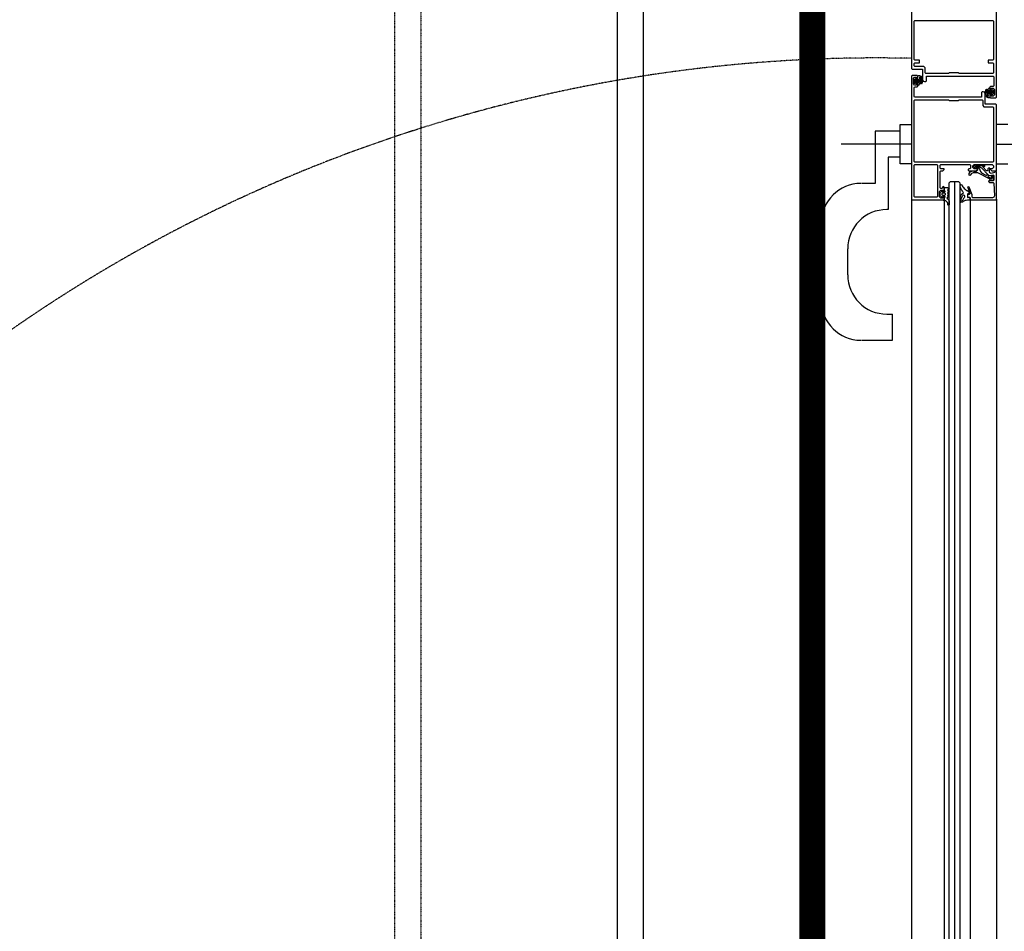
# Model space of a CAD drawing. Header units: millimetres. Extents: x -4577 to 1032787, y -66234 to 201209.
# Tile 226 of 256: x 23073 to 23826, y -54294 to -53597. Entities that reach past the tile are written whole.
import ezdxf

# ---------------------------------------------------------------- set-up
doc = ezdxf.new("R2010")
doc.units = ezdxf.units.MM
for name, pattern in [('510_5_2OG_ELT_1004$0$11-07-22_DS_2OG$0$AUSGEZOGEN', [0]), ('510_5_2OG_ELT_1004$0$11-07-22_DS_2OG$0$PUNKT2_S9', [0.075, 0, -0.075]), ('510_5_2OG_ELT_1004$0$11-07-22_DS_2OG$0$VERDECKT2_S15', [0.025, 0, -0.025]), ('510_5_2OG_ELT_1004$0$VERDECKT', [9.525, 6.35, -3.175])]:
    doc.linetypes.add(name, pattern=pattern)
for name, color, linetype in [('510_5_2OG_ELT_1004$0$11-07-22_DS_2OG$0$GLASS', 8, '510_5_2OG_ELT_1004$0$11-07-22_DS_2OG$0$AUSGEZOGEN'), ('510_5_2OG_ELT_1004$0$11-07-22_DS_2OG$0$Nichttragende_Bauteile', 8, '510_5_2OG_ELT_1004$0$11-07-22_DS_2OG$0$AUSGEZOGEN'), ('510_5_2OG_ELT_1004$0$11-07-22_DS_2OG$0$S03_AL_Kontur', 8, '510_5_2OG_ELT_1004$0$11-07-22_DS_2OG$0$AUSGEZOGEN'), ('510_5_2OG_ELT_1004$0$11-07-22_DS_2OG$0$S15_Glas_Kontur', 8, '510_5_2OG_ELT_1004$0$11-07-22_DS_2OG$0$AUSGEZOGEN'), ('510_5_2OG_ELT_1004$0$11-07-22_DS_2OG$0$S32_Folie_Kontur', 8, '510_5_2OG_ELT_1004$0$11-07-22_DS_2OG$0$AUSGEZOGEN'), ('510_5_2OG_ELT_1004$0$11-07-22_DS_2OG$0$Tragende_Bauteile', 8, '510_5_2OG_ELT_1004$0$11-07-22_DS_2OG$0$AUSGEZOGEN'), ('510_5_2OG_ELT_1004$0$Brandabschnitt', 6, '510_5_2OG_ELT_1004$0$VERDECKT')]:
    doc.layers.add(name, color=color, linetype=linetype)

# ---------------------------------------------------------------- blocks, each defined once
blk = doc.blocks.new('510_5_2OG_ELT_1004')
at = {"linetype": '510_5_2OG_ELT_1004$0$11-07-22_DS_2OG$0$AUSGEZOGEN'}
for points in [[(23755, -53590.6), (23755, -53634.1), (23755, -53634.1), (23755.5, -53634.6), (23763.5, -53634.6), (23763.5, -53642.6), (23764.06, -53643.77), (23765, -53644.1), (23766, -53644.1), (23766.5, -53643.6), (23766.5, -53640.1), (23787, -53640.1), (23788, -53640.1), (23817.5, -53640.1), (23818, -53640.6), (23818, -53647.5), (23817.5, -53648), (23815.5, -53648), (23815, -53648.5), (23815, -53649.8), (23815.5, -53650.3), (23816, -53650.3), (23816, -53649.3), (23817.5, -53649.3), (23818.5, -53650.3), (23818.5, -53654.3), (23817.5, -53655.3), (23816, -53655.3), (23816, -53654.3), (23815.5, -53654.3), (23815, -53654.8), (23815, -53656.1), (23815.5, -53656.6), (23819.5, -53656.6), (23820, -53656.1), (23820, -53590.6)], [(23755.5, -53639.6), (23755, -53640.1), (23755, -53734.1), (23755.5, -53734.6), (23779.5, -53734.6), (23780, -53734.1), (23780, -53732.8), (23779.5, -53732.3), (23779, -53732.3), (23779, -53733.3), (23777.5, -53733.3), (23776.5, -53732.3), (23776.5, -53728.3), (23777.5, -53727.3), (23779, -53727.3), (23779, -53728.3), (23779.5, -53728.3), (23780, -53727.8), (23780, -53725)], [(23757.5, -53656.1), (23757, -53655.6), (23757, -53648.7), (23757.5, -53648.2), (23759.5, -53648.2), (23760, -53647.7), (23760, -53646.4), (23759.5, -53645.9), (23759, -53645.9), (23759, -53646.9), (23757.5, -53646.9), (23756.5, -53645.9), (23756.5, -53641.9), (23757.5, -53640.9), (23759, -53640.9), (23759, -53641.9), (23759.5, -53641.9), (23760, -53641.4), (23760, -53640.1), (23759.5, -53639.6), (23755.5, -53639.6)], [(23815.5, -53710.9), (23815.5, -53711.5), (23816.6, -53712.6), (23820, -53712.6), (23820, -53662.1), (23819.5, -53661.6), (23811.5, -53661.6), (23811.5, -53653.6), (23810.94, -53652.43), (23810, -53652.1), (23809, -53652.1), (23808.5, -53652.6), (23808.5, -53656.1), (23788, -53656.1), (23787, -53656.1), (23757.5, -53656.1)], [(23757.2, -53658.6), (23757.7, -53658.1), (23783.5, -53658.1), (23784, -53658.6), (23791, -53658.6), (23791.5, -53658.1), (23809, -53658.1), (23809.5, -53658.6), (23809.5, -53662.6), (23810.5, -53663.6), (23817.3, -53663.6)], [(23757.7, -53705.8), (23757.2, -53705.3), (23757.2, -53658.6)], [(23817.3, -53663.6), (23817.8, -53664.1), (23817.8, -53705.3), (23817.3, -53705.8), (23757.7, -53705.8)], [(23757.7, -53732.6), (23757.2, -53732.1), (23757.2, -53708.1), (23757.7, -53707.6), (23774.5, -53707.6), (23775, -53708.1), (23775, -53732.1), (23774.5, -53732.6), (23757.7, -53732.6)], [(23780, -53725), (23779.3, -53724.5), (23778.8, -53725), (23778.8, -53725.5), (23778.3, -53726), (23777.5, -53726), (23777, -53725.5), (23777, -53712.9), (23777.5, -53712.4), (23779.1, -53712.4), (23780, -53711.5), (23780, -53710.9), (23777.5, -53710.9), (23777, -53710.4), (23777, -53708.1), (23777.5, -53707.6), (23799.8, -53707.6), (23800.3, -53708.1), (23800.3, -53710.4), (23799.8, -53710.9), (23798.8, -53710.9), (23798.3, -53711.4), (23798.3, -53711.9), (23798.8, -53712.4), (23804.5, -53712.4), (23805.5, -53711.4), (23805.5, -53710.9), (23803, -53710.9), (23802, -53709.9), (23802, -53708.6), (23803, -53707.6), (23810, -53707.6), (23811, -53707.6), (23816.8, -53707.6)], [(23816.8, -53707.6), (23817.8, -53708.6), (23817.8, -53709.9), (23816.8, -53710.9), (23815.5, -53710.9)], [(23805.91, -53714.03), (23802.32, -53714.03), (23800.84, -53714.58), (23800.06, -53715.91), (23799.64, -53716.03), (23799.25, -53715.83), (23799.1, -53715.43), (23799.14, -53715.04), (23799.26, -53714.55), (23800.06, -53713.32), (23800.46, -53713.02), (23802.1, -53712.53), (23802.81, -53712.83), (23804.7, -53712.83), (23805.7, -53711.83), (23805.7, -53710.63), (23804.93, -53710.77), (23803.6, -53710.53), (23803, -53709.43), (23803, -53708.93), (23803.34, -53708.17), (23804.14, -53707.93), (23810.6, -53707.93), (23811, -53708.72), (23810.85, -53709.07), (23810.37, -53709.54), (23810.18, -53709.6), (23810.09, -53709.54), (23810.09, -53709.26), (23810.51, -53708.84), (23810.54, -53708.45), (23810.3, -53708.33), (23806.03, -53708.33), (23805.89, -53708.52), (23805.7, -53708.73), (23804.45, -53708.73), (23804, -53709.11), (23804.13, -53709.7), (23804.45, -53709.83), (23806, -53709.83), (23806.94, -53710.49), (23807.91, -53713.05), (23808.62, -53713.95), (23811.85, -53715.91), (23812.51, -53715.76), (23812.79, -53715.34), (23813.08, -53715.3), (23813.55, -53715.68), (23813.62, -53715.85), (23813.36, -53716.36), (23813.61, -53716.89), (23816.35, -53718.41), (23816.58, -53718.39), (23816.64, -53718.18), (23816.18, -53716.56), (23816.31, -53716.13), (23816.45, -53716.06), (23816.95, -53716.34), (23817.78, -53719.23), (23817.8, -53719.42), (23817.27, -53719.89), (23815.27, -53719.75), (23815.26, -53718.94), (23805.91, -53714.03)], [(23798.31, -53732.88), (23798.06, -53732.82), (23797.94, -53732.59), (23798.06, -53732.82), (23798.31, -53732.88), (23799.16, -53732.75), (23799.5, -53732.98), (23799.81, -53734.45), (23799.58, -53734.78), (23799.26, -53734.81), (23797.78, -53735.01), (23796.76, -53735.14), (23796.22, -53735.28), (23795.69, -53735.48), (23795.18, -53735.74), (23794.71, -53736.06), (23794.28, -53736.43), (23792.9, -53736.65), (23792.25, -53735.51), (23792.24, -53733.83), (23792.37, -53732.97), (23793.11, -53730.49), (23794.07, -53729.78), (23794.3, -53729.78), (23794.85, -53729.31), (23794.66, -53728.79), (23794.16, -53728.21), (23793.71, -53727.6), (23793.31, -53726.96), (23792.97, -53726.28), (23792.67, -53725.58)], [(23792.3, -53724.37), (23792.28, -53723.46), (23792.94, -53722.98), (23793.51, -53723.27), (23793.91, -53724), (23794.37, -53724.7), (23794.89, -53725.35), (23795.46, -53725.95), (23796.08, -53726.51)], [(23792.67, -53725.58), (23792.43, -53724.86), (23792.3, -53724.37)], [(23796.08, -53726.51), (23796.75, -53727), (23797.45, -53727.43), (23797.75, -53727.65), (23798.51, -53728.33), (23799.19, -53729.08), (23799.59, -53729.63)], [(23799.59, -53729.63), (23799.62, -53729.91), (23799.39, -53730.09), (23798.24, -53730.09), (23797.94, -53730.39), (23797.94, -53732.59)]]:
    blk.add_lwpolyline(points, dxfattribs=at)
for points in [[(23757.2, -53597.9), (23757.7, -53597.4), (23817.3, -53597.4), (23817.8, -53597.9), (23817.8, -53627.3), (23817.3, -53627.8), (23813.8, -53627.8), (23813.8, -53629.8), (23817.3, -53629.8), (23817.8, -53630.3), (23817.8, -53637.6), (23817.3, -53638.1), (23791.5, -53638.1), (23791, -53637.6), (23784, -53637.6), (23783.5, -53638.1), (23766, -53638.1), (23765.5, -53637.6), (23765.5, -53633.6), (23764.5, -53632.6), (23757.7, -53632.6), (23757.2, -53632.1), (23757.2, -53630.3), (23757.7, -53629.8), (23761.2, -53629.8), (23761.2, -53627.8), (23757.7, -53627.8), (23757.2, -53627.3), (23757.2, -53597.9)], [(23757.52, -53645.43), (23757.52, -53642.39), (23757.62, -53642.26), (23758.34, -53641.79), (23758.6, -53641.84), (23758.85, -53642.21), (23759.81, -53642.21), (23759.98, -53642.13), (23760.01, -53642.01), (23760.01, -53639.86), (23760.1, -53639.7), (23760.22, -53639.67), (23761.22, -53639.67), (23762.31, -53640.06), (23762.69, -53640.72), (23762.9, -53641.19), (23763.09, -53641.71), (23763.25, -53642.23), (23763.35, -53642.76), (23763.38, -53643.31), (23763.38, -53643.81), (23763.31, -53644.44), (23763.18, -53645.05), (23762.99, -53645.65), (23762.61, -53646.15), (23762.22, -53645.96), (23762.33, -53645.4), (23762.5, -53644.87), (23762.62, -53644.33), (23762.68, -53643.78), (23762.43, -53641.96), (23761.39, -53640.6), (23761.11, -53641.01), (23761.29, -53641.8), (23761.41, -53642.61), (23761.46, -53643.42), (23761.44, -53644.24), (23761.36, -53645.05), (23761.21, -53645.85), (23760.99, -53646.64), (23760.01, -53647.39), (23760.01, -53645.82), (23759.93, -53645.65), (23759.81, -53645.62), (23758.86, -53645.62), (23758.37, -53645.96), (23757.63, -53645.57), (23757.52, -53645.43)], [(23757.94, -53643.71), (23757.74, -53643.91), (23757.84, -53644.08), (23757.94, -53644.11), (23758.04, -53644.08), (23758.14, -53643.91), (23758.11, -53643.81), (23757.94, -53643.71)], [(23758.22, -53644.81), (23758.92, -53644.81), (23759.22, -53644.51), (23759.22, -53643.31), (23758.92, -53643.01), (23758.22, -53643.01), (23758.38, -53643.91), (23758.22, -53644.81)], [(23760.67, -53644.86), (23760.74, -53644.2), (23760.76, -53643.44), (23760.72, -53642.87), (23760.01, -53642.51), (23759.74, -53643.1), (23759.74, -53643.26), (23759.87, -53643.42), (23760.75, -53643.91), (23759.87, -53644.39), (23759.73, -53644.71), (23760.01, -53645.32), (23760.67, -53644.86)], [(23817.48, -53650.77), (23817.48, -53653.81), (23817.38, -53653.94), (23816.66, -53654.41), (23816.4, -53654.36), (23816.15, -53653.99), (23815.19, -53653.99), (23815.02, -53654.07), (23814.99, -53654.19), (23814.99, -53656.34), (23814.9, -53656.5), (23814.78, -53656.53), (23813.78, -53656.53), (23812.69, -53656.14), (23812.31, -53655.48), (23812.1, -53655.01), (23811.91, -53654.49), (23811.75, -53653.97), (23811.65, -53653.44), (23811.62, -53652.89), (23811.62, -53652.39), (23811.69, -53651.76), (23811.82, -53651.15), (23812.01, -53650.55), (23812.39, -53650.05), (23812.78, -53650.24), (23812.67, -53650.8), (23812.5, -53651.33), (23812.38, -53651.87), (23812.32, -53652.42), (23812.57, -53654.24), (23813.61, -53655.6), (23813.89, -53655.19), (23813.71, -53654.4), (23813.59, -53653.59), (23813.54, -53652.78), (23813.56, -53651.96), (23813.64, -53651.15), (23813.79, -53650.35), (23814.01, -53649.56), (23814.99, -53648.81), (23814.99, -53650.38), (23815.07, -53650.55), (23815.19, -53650.58), (23816.14, -53650.58), (23816.63, -53650.24), (23817.37, -53650.63), (23817.48, -53650.77)], [(23814.33, -53651.34), (23814.26, -53652), (23814.24, -53652.76), (23814.28, -53653.33), (23814.99, -53653.69), (23815.26, -53653.1), (23815.26, -53652.94), (23815.13, -53652.78), (23814.25, -53652.29), (23815.13, -53651.81), (23815.27, -53651.49), (23814.99, -53650.88), (23814.33, -53651.34)], [(23816.78, -53651.39), (23816.08, -53651.39), (23815.78, -53651.69), (23815.78, -53652.89), (23816.08, -53653.19), (23816.78, -53653.19), (23816.62, -53652.29), (23816.78, -53651.39)], [(23817.06, -53652.49), (23817.26, -53652.29), (23817.16, -53652.12), (23817.06, -53652.09), (23816.96, -53652.12), (23816.86, -53652.29), (23816.89, -53652.39), (23817.06, -53652.49)], [(23820, -53717.6), (23820, -53713.1), (23819, -53713.1), (23819, -53713.22), (23818.63, -53713.7), (23816.01, -53714.41), (23815.01, -53714.11), (23814.76, -53713.35), (23815, -53710.59), (23814.86, -53710.4), (23813.97, -53710.4), (23813.47, -53710.86), (23813.37, -53712.11), (23813.04, -53712.54), (23812.52, -53712.42), (23809.53, -53709.43), (23809.49, -53709.21), (23809.98, -53708.75), (23809.87, -53708.6), (23806.6, -53708.6), (23805.82, -53709), (23804.77, -53709), (23804.58, -53709.08), (23804.5, -53709.25), (23804.58, -53709.42), (23804.77, -53709.5), (23806.73, -53709.5), (23807.22, -53709.54), (23807.71, -53709.66), (23808.12, -53709.91), (23808.51, -53710.25), (23813.98, -53715.72), (23815.43, -53716.11), (23817.37, -53715.59), (23817.87, -53715.74), (23818, -53716.07), (23818, -53719.6), (23817.5, -53720.1), (23815.1, -53720.1), (23815.1, -53719.5), (23814.47, -53719.87), (23814, -53720.6), (23814.69, -53721.4), (23817.52, -53721.4), (23818.02, -53721.88), (23818.43, -53731.54), (23818.02, -53732.64), (23816.94, -53733.1), (23802, -53733.1), (23801.5, -53732.6), (23801.5, -53731.03), (23801.47, -53730.92), (23799.29, -53724.93), (23798.5, -53724.6), (23798, -53725.08), (23798.03, -53725.27), (23799.73, -53729.93), (23799.76, -53730.12), (23799.26, -53730.6), (23798.5, -53730.6), (23798, -53731.1), (23798, -53732.1), (23798.5, -53732.6), (23799.5, -53732.6), (23800, -53733.1), (23800, -53734.1), (23800.5, -53734.6), (23819.5, -53734.6), (23820, -53734.1), (23820, -53717.6)], [(23780.85, -53735.34), (23779.8, -53735.25), (23779.4, -53734.85), (23780.3, -53734.85), (23780.3, -53732.95), (23780.78, -53732.61), (23780.78, -53732.3), (23780.3, -53731.95), (23779, -53731.95), (23778.7, -53732.25), (23778.7, -53732.35), (23778.47, -53732.65), (23778.19, -53732.57), (23777.15, -53731.53), (23777, -53731.17), (23777, -53729.53), (23777.15, -53729.18), (23778.19, -53728.14), (23778.37, -53728.05), (23778.63, -53728.16), (23778.79, -53728.66), (23779, -53728.75), (23780.3, -53728.75), (23780.78, -53728.41), (23780.78, -53728.1), (23780.3, -53727.75), (23780.3, -53725.65), (23780.6, -53725.35), (23782.6, -53725.35), (23783.6, -53726.01), (23783.8, -53726.35), (23783.6, -53726.7), (23782.8, -53727.01), (23782.6, -53727.35), (23782.8, -53727.7), (23783.6, -53728.01), (23783.8, -53728.35), (23783.6, -53728.7), (23782.8, -53729.01), (23782.6, -53729.35), (23782.8, -53729.7), (23783.6, -53730.01), (23783.8, -53730.35), (23783.6, -53730.7), (23782.8, -53731.01), (23782.6, -53731.35), (23782.8, -53731.7), (23783.6, -53732.01), (23783.8, -53732.34), (23783.52, -53732.75), (23782.7, -53732.75), (23782.2, -53733.27), (23783.32, -53734.51), (23783.8, -53735.76), (23783.8, -53738.39), (23783.37, -53738.82), (23783.15, -53738.76), (23782.95, -53738.39), (23782.85, -53737.49), (23782.72, -53736.66), (23781.35, -53735.44), (23780.85, -53735.34)], [(23781.1, -53730.05), (23780.6, -53729.55), (23778.7, -53729.55), (23778.2, -53730.05), (23778.2, -53730.65), (23778.7, -53731.15), (23780.6, -53731.15), (23781.1, -53730.65), (23781.1, -53730.05)], [(23795.64, -53732.63), (23795.37, -53733.23), (23795.18, -53733.39), (23794.82, -53733.75), (23794.52, -53734.16), (23794.26, -53734.61), (23794.07, -53735.09), (23793.94, -53735.58), (23793.49, -53736.07), (23793.3, -53736.06), (23792.95, -53735.48), (23793.05, -53734.39), (23793.17, -53733.84), (23794.08, -53731.5), (23794.73, -53730.94), (23795.37, -53731.12), (23795.64, -53731.73), (23795.64, -53732.63)]]:
    blk.add_lwpolyline(points, close=True, dxfattribs=at)
at = {"layer": '510_5_2OG_ELT_1004$0$11-07-22_DS_2OG$0$GLASS', "linetype": '510_5_2OG_ELT_1004$0$11-07-22_DS_2OG$0$VERDECKT2_S15'}
blk.add_arc((23728.55, -54783.23), 1157.1, 88.69003, 179.74456, dxfattribs=at)
at = {"layer": '510_5_2OG_ELT_1004$0$11-07-22_DS_2OG$0$Nichttragende_Bauteile', "linetype": '510_5_2OG_ELT_1004$0$11-07-22_DS_2OG$0$AUSGEZOGEN'}
for p, q in [((23746.29, -53707.1), (23746.29, -53677.1)), ((23746.29, -53677.1), (23754.5, -53677.1)), ((23828.71, -53677.1), (23820.5, -53677.1)), ((23746.29, -53682.1), (23727.29, -53682.1)), ((23727.29, -53682.1), (23727.29, -53722.1)), ((23754.5, -53692.1), (23701.26, -53692.1)), ((23820.5, -53692.1), (23873.74, -53692.1)), ((23746.29, -53702.1), (23737.29, -53702.1)), ((23737.29, -53702.1), (23737.29, -53742.1)), ((23754.5, -53707.1), (23746.29, -53707.1)), ((23820.5, -53707.1), (23828.71, -53707.1)), ((23727.29, -53722.1), (23716.79, -53722.1)), ((23737.29, -53742.1), (23736.29, -53742.1)), ((23686.29, -53752.1), (23686.29, -53812.1)), ((23706.29, -53792.1), (23706.29, -53772.1)), ((23736.29, -53822.1), (23740.62, -53822.1)), ((23740.62, -53842.1), (23740.62, -53822.1)), ((23740.62, -53842.1), (23740.62, -53822.1)), ((23716.79, -53842.1), (23740.62, -53842.1))]:
    blk.add_line(p, q, dxfattribs=at)
for centre, start, end in [((23716.29, -53752.1), 90, 180), ((23736.29, -53772.1), 90, 180), ((23736.29, -53792.1), 180, 270), ((23716.29, -53812.1), 180, 270)]:
    blk.add_arc(centre, 30, start, end, dxfattribs=at)
at = {"layer": '510_5_2OG_ELT_1004$0$11-07-22_DS_2OG$0$S03_AL_Kontur', "linetype": '510_5_2OG_ELT_1004$0$11-07-22_DS_2OG$0$AUSGEZOGEN'}
for p, q in [((23755, -53734.1), (23755, -54770.21)), ((23780, -53735.27), (23780, -54711.4)), ((23800, -53734.1), (23800, -54703.3)), ((23820, -53734.1), (23820, -54770.21))]:
    blk.add_line(p, q, dxfattribs=at)
at = {"layer": '510_5_2OG_ELT_1004$0$11-07-22_DS_2OG$0$S15_Glas_Kontur', "linetype": '510_5_2OG_ELT_1004$0$11-07-22_DS_2OG$0$AUSGEZOGEN'}
blk.add_lwpolyline([(23784, -54714.07), (23784, -53721.6), (23785, -53720.6), (23791, -53720.6), (23792, -53721.6), (23792, -54714.07)], dxfattribs=at)
at = {"layer": '510_5_2OG_ELT_1004$0$11-07-22_DS_2OG$0$S32_Folie_Kontur', "linetype": '510_5_2OG_ELT_1004$0$11-07-22_DS_2OG$0$AUSGEZOGEN'}
blk.add_line((23788, -53720.6), (23788, -54714.07), dxfattribs=at)
at = {"layer": '510_5_2OG_ELT_1004$0$11-07-22_DS_2OG$0$Tragende_Bauteile', "linetype": '510_5_2OG_ELT_1004$0$11-07-22_DS_2OG$0$PUNKT2_S9'}
for p, q in [((23360, -54855.6), (23360, -53255.6)), ((23380, -53255.6), (23380, -54855.6))]:
    blk.add_line(p, q, dxfattribs=at)
at = {"layer": '510_5_2OG_ELT_1004$0$11-07-22_DS_2OG$0$Tragende_Bauteile', "linetype": '510_5_2OG_ELT_1004$0$11-07-22_DS_2OG$0$AUSGEZOGEN'}
for p, q in [((23530, -53255.6), (23530, -54855.6)), ((23550, -53575.6), (23550, -54875.6))]:
    blk.add_line(p, q, dxfattribs=at)
at = {"layer": '510_5_2OG_ELT_1004$0$Brandabschnitt', "lineweight": 25, "const_width": 20, "flags": 128}
blk.add_lwpolyline([(23679.28, -55430.7), (23679.28, -46814.54), (29258.14, -46814.54), (29258.14, -55410.98)], dxfattribs=at)

msp = doc.modelspace()

# ---------------------------------------------------------------- block references
msp.add_blockref('510_5_2OG_ELT_1004', (0, -0.05))

doc.saveas('drawing.dxf')
